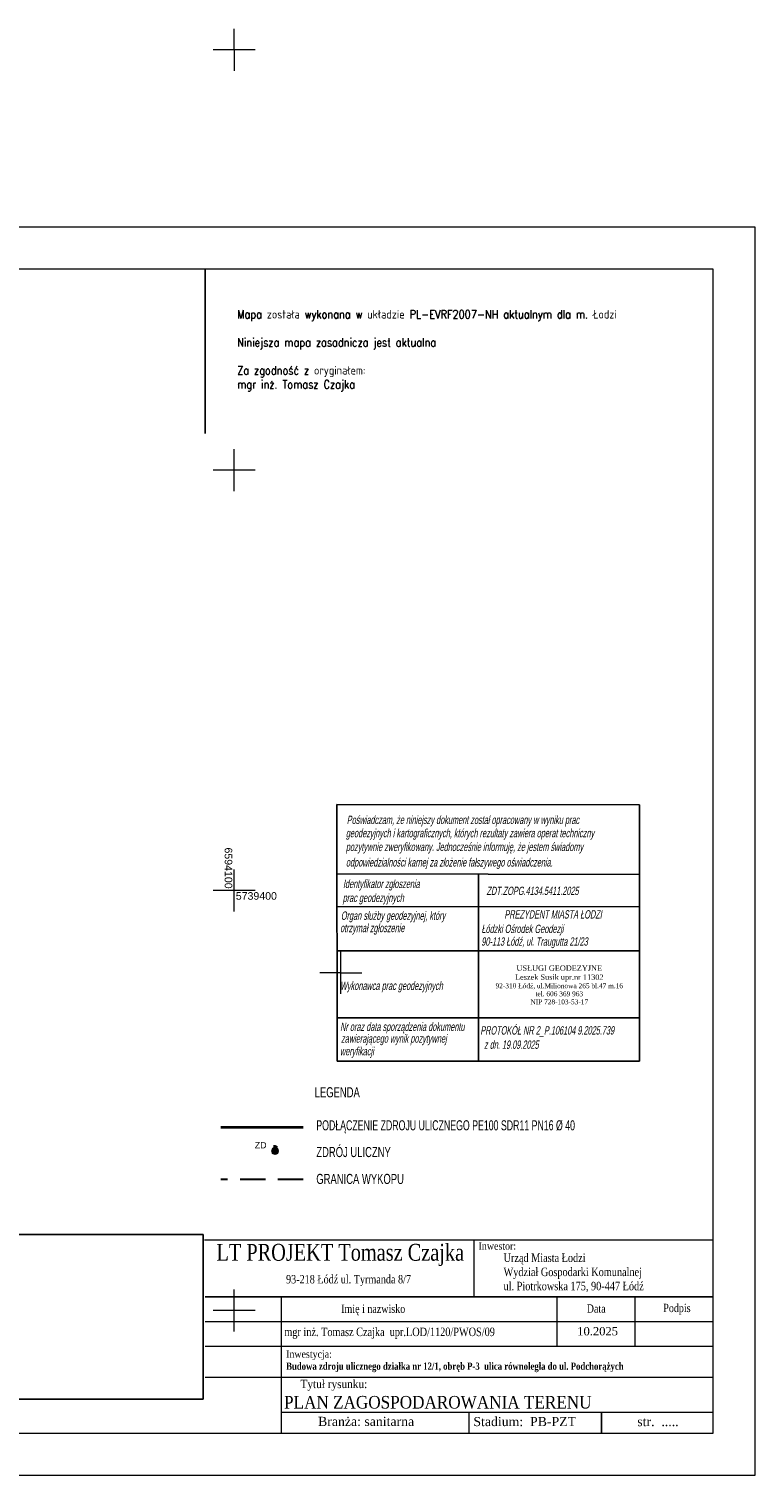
# Model space of a CAD drawing. Extents: x 6593004 to 6594162, y 5739330 to 5739626.
# Tile 8 of 8: x 6594076 to 6594162, y 5739330 to 5739502. Entities that reach past the tile are written whole.
import ezdxf
from ezdxf.enums import TextEntityAlignment as Align

# ---------------------------------------------------------------- set-up
doc = ezdxf.new("R2010")
doc.units = 0
doc.linetypes.add('PRZER2-1', pattern=[1.5, 1, -0.5])
doc.layers.get('0').update_dxf_attribs({"linetype": 'CONTINUOUS'})
for name, color, linetype, lineweight in [('O_tabelka', 61, 'CONTINUOUS', 25), ('proj_opis', 7, 'CONTINUOUS', 25), ('Ramka sekcyjna', 7, 'CONTINUOUS', 18), ('Tekst 025', 251, 'CONTINUOUS', 25), ('V_pas robót przyłącza', 84, 'PRZER2-1', 30), ('V_tabelka', 250, 'CONTINUOUS', 20), ('V_wodociąg', 4, 'CONTINUOUS', 50)]:
    doc.layers.add(name, color=color, linetype=linetype, lineweight=lineweight)
doc.layers.add('RAMKA', color=7, linetype='CONTINUOUS')
doc.styles.add('Arial', font='arial.ttf')
doc.styles.add('PIECZATKA_EWID3bBlock', font='ariali.ttf')
doc.styles.add('POGRUBIONY', font='txt', dxfattribs={"width": 0.8, "oblique": 14.99994, "height": 1})
doc.styles.add('Styl1', font='times.ttf', dxfattribs={"width": 0.8})

msp = doc.modelspace()

# ---------------------------------------------------------------- linework, layer by layer
at = {"layer": 'proj_opis'}
msp.add_line((6594143.74, 5739337.9), (6594143.74, 5739335.43), dxfattribs=at)
at = {"layer": 'RAMKA'}
msp.add_line((6594096.58, 5739473.93), (6594096.58, 5739454.35), dxfattribs=at)
at = {"layer": 'RAMKA', "color": 7}
for p, q in [((6593958.78, 5739359.04), (6594096.34, 5739359.04)), ((6594096.34, 5739359.04), (6594096.34, 5739339.46)), ((6593958.78, 5739339.46), (6594096.34, 5739339.46))]:
    msp.add_line(p, q, dxfattribs=at)
at = {"layer": 'Ramka sekcyjna', "color": 7, "linetype": 'Continuous', "lineweight": 18, "elevation": 100, "flags": 128}
for points in [[(6594100, 5739500), (6594100, 5739502.5)], [(6594102.5, 5739500), (6594097.5, 5739500)], [(6594102.5, 5739500), (6594097.5, 5739500)], [(6594100, 5739500), (6594100, 5739497.5)], [(6594100, 5739447.5), (6594100, 5739452.5)], [(6594102.5, 5739450), (6594097.5, 5739450)], [(6594100, 5739397.5), (6594100, 5739402.5)], [(6594102.5, 5739400), (6594097.5, 5739400)], [(6594112.71, 5739387.71), (6594112.71, 5739392.71)], [(6594112.71, 5739387.71), (6594112.71, 5739392.71)], [(6594112.71, 5739390.21), (6594110.21, 5739390.21)], [(6594112.71, 5739390.21), (6594115.21, 5739390.21)], [(6594100, 5739347.5), (6594100, 5739352.5)], [(6594102.5, 5739350), (6594097.5, 5739350)]]:
    msp.add_lwpolyline(points, dxfattribs=at)
at = {"layer": 'Tekst 025', "color": 1}
for p, q in [((6594112.24, 5739410.23), (6594148.23, 5739410.19)), ((6594112.24, 5739410.23), (6594112.26, 5739379.68)), ((6594148.23, 5739410.19), (6594148.23, 5739379.69)), ((6594112.25, 5739401.98), (6594148.23, 5739401.9)), ((6594129.08, 5739401.94), (6594129.07, 5739379.68)), ((6594112.25, 5739398.06), (6594148.23, 5739398.07)), ((6594112.25, 5739392.8), (6594148.23, 5739392.82)), ((6594112.26, 5739384.82), (6594148.23, 5739384.83)), ((6594112.26, 5739379.68), (6594148.23, 5739379.69))]:
    msp.add_line(p, q, dxfattribs=at)
at = {"layer": 'V_pas robót przyłącza', "ltscale": 3}
msp.add_line((6594108.23, 5739365.61), (6594098.43, 5739365.61), dxfattribs=at)
at = {"layer": 'V_tabelka'}
for p, q in [((6594157, 5739358.38), (6594096.5, 5739358.38)), ((6594128.54, 5739358.48), (6594128.54, 5739351.63)), ((6594157, 5739351.63), (6594096.58, 5739351.63)), ((6594096.58, 5739351.63), (6594157, 5739351.63)), ((6594105.65, 5739335.43), (6594105.65, 5739351.63)), ((6594138.4, 5739351.63), (6594138.4, 5739345.77)), ((6594147.7, 5739351.63), (6594147.7, 5739345.77)), ((6594096.58, 5739348.7), (6594157, 5739348.7)), ((6594096.58, 5739345.77), (6594157, 5739345.77)), ((6594096.58, 5739345.77), (6594157, 5739345.77)), ((6594096.58, 5739345.77), (6594157, 5739345.77)), ((6594096.58, 5739345.77), (6594157, 5739345.77)), ((6594096.58, 5739345.77), (6594157, 5739345.77)), ((6594096.58, 5739345.77), (6594157, 5739345.77)), ((6594096.58, 5739345.77), (6594157, 5739345.77)), ((6594096.58, 5739345.77), (6594157, 5739345.77)), ((6594096.58, 5739342.07), (6594157, 5739342.07)), ((6594096.58, 5739342.07), (6594105.65, 5739342.07)), ((6594105.65, 5739342.07), (6594157, 5739342.07)), ((6594105.65, 5739337.9), (6594152.86, 5739337.9)), ((6594108.86, 5739337.9), (6594157, 5739337.9)), ((6594127.92, 5739337.9), (6594127.92, 5739335.43)), ((6594096.58, 5739335.43), (6594157, 5739335.43)), ((6594105.65, 5739335.43), (6594152.86, 5739335.43))]:
    msp.add_line(p, q, dxfattribs=at)
for points in [[(6593952, 5739330.43), (6594162, 5739330.43), (6594162, 5739478.93), (6593952, 5739478.93)], [(6593957, 5739335.43), (6594157, 5739335.43), (6594157, 5739473.93), (6593957, 5739473.93)]]:
    msp.add_lwpolyline(points, close=True, dxfattribs=at)
at = {"layer": 'V_wodociąg', "color": 4, "lineweight": 35}
msp.add_line((6594108.23, 5739371.77), (6594098.43, 5739371.77), dxfattribs=at)
at = {"layer": 'V_wodociąg', "color": 4}
msp.add_lwpolyline([(6594104.88, 5739369.25), (6594104.92, 5739369.24), (6594104.96, 5739369.23), (6594105, 5739369.21), (6594105.04, 5739369.19), (6594105.07, 5739369.16), (6594105.1, 5739369.12), (6594105.11, 5739369.08), (6594105.13, 5739369.04), (6594105.13, 5739369), (6594105.13, 5739368.95), (6594105.11, 5739368.91), (6594105.1, 5739368.87), (6594105.07, 5739368.83), (6594105.03, 5739368.8), (6594104.99, 5739368.77), (6594104.95, 5739368.76), (6594104.9, 5739368.75), (6594104.86, 5739368.75), (6594104.81, 5739368.76), (6594104.76, 5739368.77), (6594104.72, 5739368.8), (6594104.69, 5739368.83), (6594104.66, 5739368.87), (6594104.64, 5739368.91), (6594104.63, 5739368.96), (6594104.63, 5739369.01), (6594104.64, 5739369.05), (6594104.65, 5739369.1), (6594104.68, 5739369.14), (6594104.71, 5739369.18), (6594104.74, 5739369.21), (6594104.79, 5739369.23), (6594104.83, 5739369.24)], close=True, dxfattribs=at)
for points in [[(6594104.7, 5739369.49), (6594104.88, 5739369.5), (6594105.06, 5739369.32)], [(6594104.88, 5739369.25), (6594104.88, 5739369.5)]]:
    msp.add_lwpolyline(points, dxfattribs=at)

# ---------------------------------------------------------------- texts
at = {"insert": (6594138.7, 5739391.08, -42949472.94), "char_height": 0.6435, "width": 16.445, "attachment_point": 2, "style": 'PIECZATKA_EWID3bBlock'}
msp.add_mtext('{\\fTimes New Roman|b0|i0|c238|p18;USŁUGI GEODEZYJNE\\PLeszek Susik upr.nr 11302\\P\\H0.8889x;92-310 Ł\\fTimes New Roman|b0|i0|c0|p18;ó\\fTimes New Roman|b0|i0|c238|p18;dź, ul.Milionowa 265 bl.47 m.16\\Ptel. 606 369 963\\PNIP 728-103-53-17}', dxfattribs=at)
at = {"layer": 'O_tabelka', "color": 0}
for s, width, p in [('LEGENDA', 0.7, (6594109.6, 5739375.38)), ('PODŁĄCZENIE ZDROJU ULICZNEGO PE100 SDR11 PN16 %%C 40', 0.65, (6594109.79, 5739371.45)), ('ZDRÓJ ULICZNY', 0.7, (6594109.79, 5739368.27)), ('GRANICA WYKOPU', 0.7, (6594109.79, 5739365.07))]:
    msp.add_text(s, height=1.2, dxfattribs=dict(at, width=width)).set_placement(p)
at = {"layer": 'Ramka sekcyjna', "color": 7, "linetype": 'Continuous', "lineweight": 0, "style": 'Arial'}
msp.add_text('6594100', height=0.9, rotation=270, dxfattribs=at).set_placement((6594099.79, 5739400.21, 100), align=Align.TOP_RIGHT)
msp.add_text('5739400', height=0.9, dxfattribs=at).set_placement((6594100.21, 5739399.79, 100), align=Align.TOP_LEFT)
at = {"layer": 'Tekst 025', "color": 1, "lineweight": 13, "style": 'POGRUBIONY', "oblique": 10.4377, "width": 0.55}
for s, p in [('Poświadczam, że niniejszy dokument został opracowany w wyniku prac', (6594113.42, 5739407.9)), ('geodezyjnych i kartograficznych, których rezultaty zawiera operat techniczny', (6594113.31, 5739406.32)), ('pozytywnie zweryfikowany. Jednocześnie informuję, że jestem świadomy', (6594113.31, 5739404.68)), ('odpowiedzialności karnej za złożenie fałszywego oświadczenia.', (6594113.32, 5739402.84)), ('Identyfikator zgłoszenia ', (6594112.97, 5739400.28)), ('prac geodezyjnych', (6594112.93, 5739398.62)), ('Organ służby geodezyjnej, który ', (6594112.72, 5739396.5)), ('otrzymał zgłoszenie', (6594112.62, 5739395.03)), ('Wykonawca prac geodezyjnych', (6594112.62, 5739388.16)), ('Nr oraz data sporządzenia dokumentu', (6594112.63, 5739383.28)), ('zawierającego wynik pozytywnej ', (6594112.74, 5739381.88)), ('weryfikacji', (6594112.61, 5739380.37))]:
    msp.add_text(s, height=0.9925, dxfattribs=at).set_placement(p)
at = {"layer": 'Tekst 025', "color": 7, "lineweight": 13, "style": 'POGRUBIONY', "oblique": 10.4377, "width": 0.55}
for s, p in [('ZDT.ZOPG.4134.5411.2025', (6594130.04, 5739399.45)), ('PREZYDENT MIASTA ŁODZI', (6594132.17, 5739396.65)), ('Łódzki Ośrodek Geodezji', (6594129.45, 5739394.93)), ('90-113 Łódź, ul. Traugutta 21/23', (6594129.43, 5739393.42)), ('PROTOKÓŁ NR 2_P.106104 9.2025.739', (6594129.31, 5739382.85)), ('z dn. 19.09.2025', (6594129.75, 5739381.15))]:
    msp.add_text(s, height=0.9925, dxfattribs=at).set_placement(p)
at = {"layer": 'V_tabelka', "color": 0, "linetype": 'ByBlock', "style": 'Styl1', "width": 0.8}
msp.add_text('LT PROJEKT Tomasz Czajka', height=2, rotation=0.0001, dxfattribs=at).set_placement((6594097.91, 5739355.94))
at = {"layer": 'V_tabelka', "linetype": 'ByBlock', "style": 'Styl1', "width": 0.8}
msp.add_text('93-218 Łódź ul. Tyrmanda 8/7', height=1, rotation=0.0001, dxfattribs=at).set_placement((6594106.19, 5739353.24))
at = {"layer": 'V_tabelka', "style": 'Styl1'}
msp.add_text('10.2025', height=0.987, rotation=0.0001, dxfattribs=at).set_placement((6594140.84, 5739347.06))
at = {"layer": 'V_tabelka', "style": 'Styl1', "width": 0.9}
msp.add_text('PLAN ZAGOSPODAROWANIA TERENU', height=1.5, rotation=0.0001, dxfattribs=at).set_placement((6594105.95, 5739338.35))
at = {"layer": 'V_tabelka', "insert": (6594100.37, 5739470.71), "char_height": 1, "width": 61.3299, "attachment_point": 1}
msp.add_mtext('{\\Fsimplex8|c238;\\W0.85;\\P\\C242;\\c2564301;Mapa została wykonana w układzie PL-EVRF2007-NH aktualnym dla m. Łodzi\\P\\pxqj;\\C256;\\PNiniejsza mapa zasadnicza jest aktualna\\P\\PZa zgodność z oryginałem: \\P\\pq*;mgr inż. Tomasz Czajka}', dxfattribs=at)
at = {"layer": 'V_tabelka', "rotation": 0.0001, "style": 'Styl1'}
for s, insert, char_height, width, attachment_point in [('{\\H1.01x;\\W0.9;Inwestor:}', (6594129.1, 5739358.13), 0.86, 46.7432, 1), ('{\\fTimes New Roman|b0|i0|c238|p18;Imię i nazwisko}', (6594116.56, 5739350.08), 0.9874, 17.2788, 5), ('{\\fTimes New Roman|b0|i0|c238|p18;Data}', (6594143.09, 5739350.24), 0.9874, 17.2788, 5), ('{\\fTimes New Roman|b0|i0|c238|p18;Podpis}', (6594152.7, 5739350.16), 0.9874, 17.2788, 5), ('{\\H1.01x;mgr inż. Tomasz Czajka  upr.LOD/1120/PWOS/09}', (6594105.99, 5739347.98), 1, 46.7432, 1), ('{\\H1.01x;\\W0.9;Inwestycja: \\P\\fTimes New Roman|b1|i0|c238|p18;\\H0.9901x;\\W0.8;\\C0;Budowa zdroju ulicznego działka nr 12/1, obręb P-3  ulica równoległa do ul. Podchorążych}', (6594106.2, 5739345.27), 0.86, 51.7901, 1)]:
    msp.add_mtext(s, dxfattribs=dict(at, insert=insert, char_height=char_height, width=width, attachment_point=attachment_point))
at = {"layer": 'V_tabelka', "linetype": 'ByBlock', "insert": (6594132.07, 5739356.8), "char_height": 1, "width": 46.7432, "attachment_point": 1, "rotation": 0.0001, "style": 'Styl1'}
msp.add_mtext('{\\H1.01x;Urząd Miasta Łodzi\\PWydział Gospodarki Komunalnej\\Pul. Piotrkowska 175, 90-447 Łódź}', dxfattribs=at)
at = {"layer": 'V_tabelka', "insert": (6594107.91, 5739341.77), "char_height": 0.9874, "width": 12.0661, "attachment_point": 1, "style": 'Styl1'}
msp.add_mtext('{\\fTimes New Roman|b0|i0|c238|p18;\\W0.9;Tytuł rysunku:}', dxfattribs=at)
at = {"layer": 'V_tabelka', "char_height": 1.0861, "width": 23.3511, "attachment_point": 4, "rotation": 0.0001}
for s, insert in [('{\\fTimes New Roman|b0|i0|c238|p18;Branża: sanitarna}', (6594110, 5739336.81)), ('{\\fTimes New Roman|b0|i0|c238|p18;Stadium:  PB-PZT}', (6594128.48, 5739336.79)), ('{\\fTimes New Roman|b0|i0|c238|p18;str.  .....}', (6594147.98, 5739336.79))]:
    msp.add_mtext(s, dxfattribs=dict(at, insert=insert))
at = {"layer": 'V_wodociąg', "color": 4, "style": 'Arial'}
msp.add_text('ZD', height=0.75, dxfattribs=at).set_placement((6594103.87, 5739369.31), align=Align.RIGHT)

doc.saveas('drawing.dxf')
